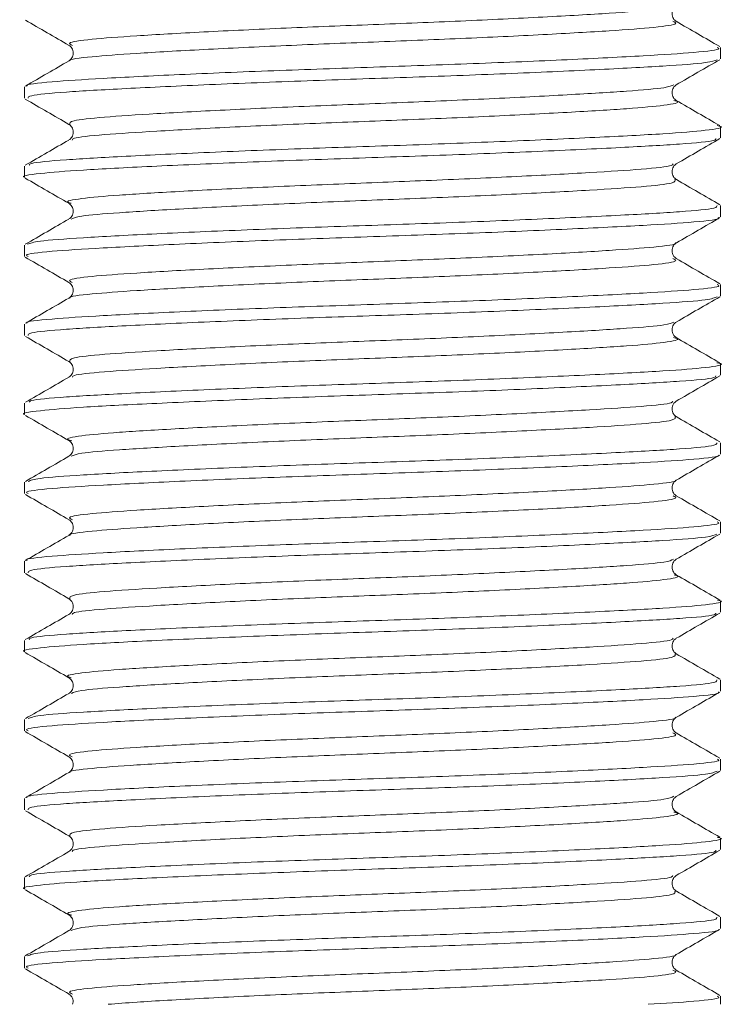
# Model space of a CAD drawing. Header units: millimetres. Extents: x 0 to 210, y 0 to 297.
# Tile 6 of 24: x 45.99 to 53.41, y 240.27 to 250.64. Entities that reach past the tile are written whole.
import ezdxf

# ---------------------------------------------------------------- set-up
doc = ezdxf.new("R2010")
doc.units = ezdxf.units.MM

msp = doc.modelspace()

# ---------------------------------------------------------------- linework, layer by layer
at = {"color": 179, "linetype": 'Continuous', "lineweight": 15}
for p, q in [((53.373, 250.232), (53.373, 250.352)), ((46.039, 249.936), (46.039, 249.816)), ((53.373, 249.399), (53.373, 249.519)), ((46.039, 249.102), (46.039, 248.982)), ((53.373, 248.566), (53.373, 248.686)), ((46.039, 248.269), (46.039, 248.149)), ((53.373, 247.732), (53.373, 247.852)), ((46.039, 247.436), (46.039, 247.316)), ((53.373, 246.899), (53.373, 247.019)), ((46.039, 246.602), (46.039, 246.482)), ((53.373, 246.066), (53.373, 246.186)), ((46.039, 245.769), (46.039, 245.649)), ((53.373, 245.232), (53.373, 245.352)), ((46.039, 244.936), (46.039, 244.816)), ((53.373, 244.399), (53.373, 244.519)), ((46.039, 244.102), (46.039, 243.982)), ((53.373, 243.566), (53.373, 243.686)), ((46.039, 243.269), (46.039, 243.149)), ((53.373, 242.732), (53.373, 242.852)), ((46.039, 242.436), (46.039, 242.316)), ((53.373, 241.899), (53.373, 242.019)), ((46.039, 241.602), (46.039, 241.482)), ((53.373, 241.066), (53.373, 241.186)), ((46.039, 240.769), (46.039, 240.649)), ((53.373, 240.267), (53.373, 240.352))]:
    msp.add_line(p, q, dxfattribs=at)
at = {"color": 179, "linetype": 'Continuous', "lineweight": 0}
for points, knots in [([(52.897, 250.79), (52.898, 250.789), (52.918, 250.775), (52.696, 250.748), (52.234, 250.713), (51.523, 250.672), (50.656, 250.63), (49.714, 250.593), (48.772, 250.556), (47.903, 250.515), (47.192, 250.474), (46.711, 250.439), (46.474, 250.404), (46.523, 250.382), (46.542, 250.374)], [0, 0, 0, 0, 0.0056726, 0.1000629, 0.1912342, 0.2859289, 0.3816029, 0.4740924, 0.5664923, 0.6621454, 0.7568935, 0.8480749, 0.942404, 1, 1, 1, 1]), ([(52.87, 250.628), (52.889, 250.619), (52.94, 250.598), (52.708, 250.563), (52.231, 250.528), (51.524, 250.487), (50.656, 250.446), (49.715, 250.409), (48.772, 250.372), (47.904, 250.33), (47.189, 250.289), (46.722, 250.254), (46.497, 250.227), (46.516, 250.212), (46.518, 250.211)], [0, 0, 0, 0, 0.0566103, 0.150909, 0.2419919, 0.3365947, 0.4321759, 0.5245757, 0.616886, 0.7124462, 0.8071024, 0.8981954, 0.992433, 1, 1, 1, 1]), ([(46.065, 249.945), (46.062, 249.947), (46.038, 249.962), (46.295, 249.99), (46.83, 250.025), (47.646, 250.066), (48.639, 250.107), (49.716, 250.144), (50.792, 250.181), (51.782, 250.223), (52.593, 250.264), (53.131, 250.299), (53.387, 250.33), (53.347, 250.348), (53.337, 250.352)], [0, 0, 0, 0, 0.010703, 0.107126, 0.200333, 0.297184, 0.394958, 0.48941, 0.583954, 0.68175, 0.778546, 0.871743, 0.968228, 1, 1, 1, 1]), ([(53.336, 250.223), (53.31, 250.213), (53.252, 250.188), (52.798, 250.156), (52.079, 250.117), (51.136, 250.075), (50.078, 250.036), (48.993, 250.001), (47.962, 249.96), (47.078, 249.918), (46.439, 249.882), (46.076, 249.848), (46.076, 249.825), (46.076, 249.816)], [0, 0, 0, 0, 0.074893, 0.168379, 0.263774, 0.36158, 0.457516, 0.550701, 0.647682, 0.745183, 0.839068, 0.933946, 1, 1, 1, 1]), ([(52.879, 249.958), (52.857, 249.948), (52.806, 249.924), (52.412, 249.892), (51.783, 249.853), (50.957, 249.811), (50.032, 249.771), (49.082, 249.736), (48.18, 249.695), (47.407, 249.654), (46.845, 249.617), (46.509, 249.581), (46.514, 249.554), (46.517, 249.541)], [0, 0, 0, 0, 0.0707899, 0.1623586, 0.2557974, 0.3516015, 0.4455711, 0.5368441, 0.6318381, 0.7273424, 0.8193023, 0.9122348, 1, 1, 1, 1]), ([(52.88, 249.793), (52.894, 249.79), (52.964, 249.773), (52.809, 249.742), (52.421, 249.707), (51.78, 249.668), (50.958, 249.626), (50.032, 249.587), (49.082, 249.552), (48.18, 249.511), (47.405, 249.469), (46.85, 249.433), (46.548, 249.402), (46.542, 249.382), (46.541, 249.376)], [0, 0, 0, 0, 0.0225836, 0.1176997, 0.2090936, 0.302354, 0.3979753, 0.4917655, 0.5828642, 0.6776769, 0.7729988, 0.8647832, 0.9575383, 1, 1, 1, 1]), ([(46.088, 249.111), (46.089, 249.117), (46.095, 249.137), (46.443, 249.168), (47.077, 249.205), (47.962, 249.246), (48.993, 249.287), (50.078, 249.322), (51.136, 249.362), (52.076, 249.404), (52.809, 249.442), (53.251, 249.478), (53.428, 249.509), (53.351, 249.525), (53.337, 249.528)], [0, 0, 0, 0, 0.044868, 0.137593, 0.229349, 0.324639, 0.41942, 0.510491, 0.60425, 0.699839, 0.793069, 0.884435, 0.979519, 1, 1, 1, 1]), ([(53.325, 249.391), (53.324, 249.384), (53.321, 249.364), (52.979, 249.334), (52.349, 249.297), (51.468, 249.256), (50.439, 249.215), (49.354, 249.18), (48.294, 249.14), (47.352, 249.098), (46.613, 249.06), (46.174, 249.024), (45.986, 248.996), (46.04, 248.983), (46.041, 248.982)], [0, 0, 0, 0, 0.044377, 0.139183, 0.232837, 0.330143, 0.427009, 0.520069, 0.61577, 0.713417, 0.808732, 0.902008, 0.999095, 1, 1, 1, 1]), ([(52.872, 249.125), (52.871, 249.119), (52.867, 249.1), (52.57, 249.069), (52.019, 249.033), (51.248, 248.992), (50.347, 248.951), (49.398, 248.915), (48.471, 248.876), (47.646, 248.834), (47.001, 248.795), (46.609, 248.76), (46.45, 248.729), (46.517, 248.712), (46.53, 248.709)], [0, 0, 0, 0, 0.040783, 0.133829, 0.225743, 0.321244, 0.416313, 0.507644, 0.601569, 0.697405, 0.79095, 0.882493, 0.97778, 1, 1, 1, 1]), ([(52.893, 248.959), (52.896, 248.947), (52.904, 248.921), (52.575, 248.884), (52.018, 248.848), (51.248, 248.807), (50.347, 248.766), (49.398, 248.731), (48.471, 248.691), (47.643, 248.649), (47.01, 248.61), (46.607, 248.578), (46.553, 248.553), (46.529, 248.543)], [0, 0, 0, 0, 0.084439, 0.177395, 0.26922, 0.36463, 0.459607, 0.550851, 0.644686, 0.74043, 0.833885, 0.92534, 1, 1, 1, 1]), ([(46.071, 248.277), (46.099, 248.288), (46.161, 248.313), (46.625, 248.346), (47.349, 248.385), (48.295, 248.427), (49.354, 248.466), (50.439, 248.501), (51.468, 248.542), (52.348, 248.584), (52.982, 248.62), (53.339, 248.654), (53.336, 248.677), (53.336, 248.686)], [0, 0, 0, 0, 0.078577, 0.171815, 0.26709, 0.364698, 0.460361, 0.553383, 0.650209, 0.747476, 0.841091, 0.935859, 1, 1, 1, 1]), ([(53.348, 248.558), (53.351, 248.556), (53.379, 248.54), (53.126, 248.512), (52.595, 248.477), (51.783, 248.437), (50.793, 248.395), (49.716, 248.358), (48.639, 248.321), (47.646, 248.279), (46.832, 248.238), (46.289, 248.204), (46.027, 248.172), (46.067, 248.154), (46.077, 248.149)], [0, 0, 0, 0, 0.012607, 0.108735, 0.201584, 0.298016, 0.395448, 0.489642, 0.583738, 0.681147, 0.777638, 0.870498, 0.966558, 1, 1, 1, 1]), ([(52.895, 248.292), (52.897, 248.291), (52.919, 248.276), (52.698, 248.248), (52.234, 248.213), (51.523, 248.172), (50.657, 248.131), (49.715, 248.093), (48.773, 248.056), (47.903, 248.015), (47.192, 247.974), (46.712, 247.939), (46.476, 247.905), (46.523, 247.883), (46.54, 247.875)], [0, 0, 0, 0, 0.009436, 0.103746, 0.194837, 0.289446, 0.385036, 0.477448, 0.569763, 0.665331, 0.759998, 0.851099, 0.945343, 1, 1, 1, 1]), ([(52.871, 248.126), (52.889, 248.119), (52.939, 248.097), (52.708, 248.063), (52.231, 248.028), (51.524, 247.987), (50.657, 247.946), (49.715, 247.909), (48.772, 247.872), (47.904, 247.83), (47.189, 247.789), (46.722, 247.754), (46.497, 247.727), (46.517, 247.712), (46.518, 247.711)], [0, 0, 0, 0, 0.0539037, 0.1483737, 0.2396195, 0.3343898, 0.4301431, 0.5227119, 0.6151843, 0.7109149, 0.8057428, 0.8969995, 0.9914036, 1, 1, 1, 1]), ([(46.065, 247.445), (46.063, 247.447), (46.037, 247.462), (46.295, 247.49), (46.831, 247.525), (47.647, 247.566), (48.639, 247.607), (49.716, 247.644), (50.793, 247.681), (51.783, 247.723), (52.593, 247.764), (53.131, 247.799), (53.388, 247.83), (53.347, 247.848), (53.337, 247.852)], [0, 0, 0, 0, 0.012044, 0.10834, 0.201428, 0.298156, 0.395803, 0.49013, 0.584555, 0.682226, 0.778895, 0.871972, 0.968335, 1, 1, 1, 1]), ([(53.337, 247.724), (53.311, 247.713), (53.253, 247.689), (52.799, 247.656), (52.08, 247.617), (51.136, 247.575), (50.079, 247.536), (48.994, 247.501), (47.963, 247.46), (47.079, 247.418), (46.44, 247.382), (46.076, 247.348), (46.076, 247.325), (46.076, 247.316)], [0, 0, 0, 0, 0.075563, 0.168977, 0.264293, 0.362022, 0.457884, 0.550993, 0.647895, 0.74532, 0.839134, 0.933933, 1, 1, 1, 1]), ([(52.881, 247.458), (52.858, 247.448), (52.808, 247.424), (52.412, 247.392), (51.783, 247.353), (50.958, 247.311), (50.033, 247.271), (49.083, 247.236), (48.18, 247.195), (47.408, 247.154), (46.845, 247.118), (46.509, 247.081), (46.514, 247.054), (46.516, 247.041)], [0, 0, 0, 0, 0.071816, 0.163185, 0.256416, 0.35201, 0.445776, 0.536847, 0.631631, 0.726927, 0.818687, 0.911413, 1, 1, 1, 1]), ([(52.878, 247.294), (52.893, 247.291), (52.964, 247.274), (52.809, 247.242), (52.421, 247.207), (51.781, 247.168), (50.958, 247.126), (50.032, 247.087), (49.083, 247.052), (48.181, 247.011), (47.406, 246.969), (46.851, 246.933), (46.551, 246.903), (46.544, 246.883), (46.542, 246.878)], [0, 0, 0, 0, 0.0239927, 0.1192992, 0.2108766, 0.3043193, 0.4001303, 0.4941094, 0.585388, 0.6803872, 0.7758995, 0.867869, 0.9608051, 1, 1, 1, 1]), ([(46.089, 246.612), (46.092, 246.618), (46.098, 246.638), (46.444, 246.668), (47.078, 246.705), (47.963, 246.746), (48.994, 246.787), (50.079, 246.822), (51.137, 246.862), (52.077, 246.904), (52.809, 246.942), (53.252, 246.978), (53.429, 247.009), (53.35, 247.026), (53.335, 247.029)], [0, 0, 0, 0, 0.041867, 0.134787, 0.226741, 0.322235, 0.417216, 0.50848, 0.602441, 0.698233, 0.791659, 0.883221, 0.978509, 1, 1, 1, 1]), ([(53.323, 246.889), (53.322, 246.884), (53.318, 246.864), (52.978, 246.834), (52.35, 246.797), (51.468, 246.756), (50.44, 246.715), (49.355, 246.68), (48.295, 246.64), (47.353, 246.598), (46.613, 246.56), (46.174, 246.524), (45.986, 246.496), (46.041, 246.483), (46.041, 246.482)], [0, 0, 0, 0, 0.041418, 0.136514, 0.230449, 0.328048, 0.425209, 0.518552, 0.614541, 0.712484, 0.80809, 0.901646, 0.999026, 1, 1, 1, 1]), ([(52.871, 246.624), (52.869, 246.618), (52.865, 246.599), (52.569, 246.569), (52.02, 246.533), (51.248, 246.492), (50.348, 246.451), (49.398, 246.415), (48.471, 246.376), (47.646, 246.334), (47.001, 246.295), (46.608, 246.26), (46.449, 246.228), (46.52, 246.211), (46.536, 246.207)], [0, 0, 0, 0, 0.037943, 0.130891, 0.222702, 0.318098, 0.413065, 0.504297, 0.598118, 0.69385, 0.787295, 0.878737, 0.973918, 1, 1, 1, 1]), ([(52.894, 246.461), (52.898, 246.448), (52.907, 246.422), (52.576, 246.385), (52.018, 246.348), (51.249, 246.307), (50.348, 246.266), (49.398, 246.231), (48.472, 246.191), (47.643, 246.149), (47.01, 246.111), (46.609, 246.078), (46.555, 246.054), (46.531, 246.043)], [0, 0, 0, 0, 0.0877808, 0.180582, 0.2722482, 0.3674942, 0.4623116, 0.5534005, 0.6470731, 0.7426543, 0.835953, 0.9272503, 1, 1, 1, 1]), ([(46.075, 245.778), (46.103, 245.789), (46.164, 245.813), (46.625, 245.846), (47.349, 245.885), (48.296, 245.927), (49.354, 245.966), (50.44, 246.001), (51.469, 246.043), (52.349, 246.084), (52.982, 246.12), (53.339, 246.154), (53.336, 246.177), (53.335, 246.186)], [0, 0, 0, 0, 0.076586, 0.170031, 0.265522, 0.363347, 0.45922, 0.552452, 0.649496, 0.746978, 0.8408, 0.935782, 1, 1, 1, 1]), ([(53.35, 246.056), (53.352, 246.055), (53.378, 246.04), (53.124, 246.012), (52.595, 245.977), (51.783, 245.937), (50.793, 245.895), (49.717, 245.858), (48.64, 245.821), (47.647, 245.779), (46.833, 245.738), (46.289, 245.704), (46.027, 245.672), (46.067, 245.654), (46.077, 245.649)], [0, 0, 0, 0, 0.008633, 0.105143, 0.198359, 0.295171, 0.392989, 0.487559, 0.582024, 0.679818, 0.776693, 0.869921, 0.966359, 1, 1, 1, 1]), ([(52.897, 245.79), (52.898, 245.789), (52.918, 245.775), (52.697, 245.748), (52.235, 245.713), (51.524, 245.672), (50.658, 245.631), (49.716, 245.593), (48.773, 245.556), (47.904, 245.515), (47.193, 245.474), (46.711, 245.439), (46.474, 245.404), (46.523, 245.382), (46.542, 245.374)], [0, 0, 0, 0, 0.005361, 0.099735, 0.190885, 0.285554, 0.381208, 0.473683, 0.566056, 0.661686, 0.756416, 0.847578, 0.941881, 1, 1, 1, 1]), ([(52.872, 245.626), (52.889, 245.618), (52.938, 245.597), (52.708, 245.563), (52.232, 245.528), (51.525, 245.487), (50.657, 245.446), (49.716, 245.409), (48.773, 245.372), (47.905, 245.33), (47.19, 245.289), (46.721, 245.254), (46.496, 245.226), (46.517, 245.211), (46.52, 245.209)], [0, 0, 0, 0, 0.052934, 0.147225, 0.238295, 0.332882, 0.428452, 0.520847, 0.613139, 0.708685, 0.803333, 0.894415, 0.988636, 1, 1, 1, 1]), ([(46.067, 244.944), (46.063, 244.946), (46.036, 244.962), (46.294, 244.99), (46.831, 245.025), (47.648, 245.066), (48.64, 245.107), (49.717, 245.144), (50.793, 245.181), (51.784, 245.223), (52.593, 245.264), (53.131, 245.299), (53.388, 245.33), (53.347, 245.348), (53.337, 245.352)], [0, 0, 0, 0, 0.014568, 0.110622, 0.203479, 0.299968, 0.397372, 0.491461, 0.585655, 0.683083, 0.779509, 0.872354, 0.96848, 1, 1, 1, 1]), ([(53.335, 245.223), (53.309, 245.212), (53.252, 245.188), (52.799, 245.156), (52.08, 245.117), (51.137, 245.075), (50.08, 245.036), (48.994, 245.001), (47.963, 244.96), (47.079, 244.918), (46.44, 244.882), (46.076, 244.848), (46.076, 244.825), (46.076, 244.816)], [0, 0, 0, 0, 0.074175, 0.167725, 0.263173, 0.361042, 0.457044, 0.550286, 0.647324, 0.74489, 0.838841, 0.933772, 1, 1, 1, 1]), ([(52.878, 244.958), (52.856, 244.947), (52.806, 244.924), (52.412, 244.892), (51.784, 244.853), (50.958, 244.811), (50.033, 244.771), (49.083, 244.736), (48.181, 244.695), (47.408, 244.654), (46.845, 244.618), (46.509, 244.581), (46.514, 244.554), (46.516, 244.541)], [0, 0, 0, 0, 0.070045, 0.161614, 0.255044, 0.350845, 0.444816, 0.536084, 0.631072, 0.726575, 0.818537, 0.91146, 1, 1, 1, 1]), ([(52.884, 244.793), (52.896, 244.79), (52.964, 244.773), (52.809, 244.742), (52.422, 244.707), (51.781, 244.668), (50.959, 244.626), (50.033, 244.587), (49.083, 244.552), (48.181, 244.511), (47.406, 244.469), (46.851, 244.433), (46.549, 244.402), (46.543, 244.383), (46.541, 244.377)], [0, 0, 0, 0, 0.020552, 0.115935, 0.207588, 0.301102, 0.396989, 0.491046, 0.582396, 0.677469, 0.773059, 0.865104, 0.958111, 1, 1, 1, 1]), ([(46.088, 244.111), (46.09, 244.118), (46.096, 244.138), (46.443, 244.168), (47.078, 244.205), (47.964, 244.246), (48.994, 244.287), (50.08, 244.322), (51.138, 244.362), (52.077, 244.404), (52.81, 244.442), (53.251, 244.478), (53.428, 244.508), (53.353, 244.525), (53.341, 244.527)], [0, 0, 0, 0, 0.04469, 0.137662, 0.229674, 0.325225, 0.42026, 0.511577, 0.605597, 0.701446, 0.794924, 0.886543, 0.981889, 1, 1, 1, 1]), ([(53.325, 244.39), (53.324, 244.384), (53.321, 244.364), (52.979, 244.334), (52.35, 244.298), (51.469, 244.256), (50.44, 244.215), (49.355, 244.18), (48.296, 244.14), (47.353, 244.099), (46.613, 244.06), (46.175, 244.024), (45.986, 243.996), (46.041, 243.983), (46.041, 243.982)], [0, 0, 0, 0, 0.043761, 0.138622, 0.232317, 0.32967, 0.426589, 0.519699, 0.615444, 0.713141, 0.808509, 0.901829, 0.998963, 1, 1, 1, 1]), ([(52.872, 244.125), (52.871, 244.119), (52.867, 244.1), (52.57, 244.069), (52.02, 244.033), (51.249, 243.992), (50.349, 243.951), (49.399, 243.915), (48.472, 243.876), (47.647, 243.834), (47.001, 243.795), (46.609, 243.76), (46.45, 243.729), (46.517, 243.712), (46.53, 243.709)], [0, 0, 0, 0, 0.040113, 0.133185, 0.225113, 0.320632, 0.415724, 0.507077, 0.601017, 0.696874, 0.790444, 0.882003, 0.977307, 1, 1, 1, 1]), ([(52.894, 243.961), (52.898, 243.948), (52.906, 243.921), (52.576, 243.885), (52.018, 243.848), (51.249, 243.807), (50.349, 243.766), (49.399, 243.731), (48.473, 243.691), (47.644, 243.649), (47.011, 243.611), (46.611, 243.578), (46.557, 243.554), (46.534, 243.544)], [0, 0, 0, 0, 0.087216, 0.180244, 0.272127, 0.367601, 0.462647, 0.553956, 0.647851, 0.743662, 0.837188, 0.928702, 1, 1, 1, 1]), ([(46.077, 243.279), (46.104, 243.289), (46.166, 243.314), (46.626, 243.346), (47.35, 243.385), (48.297, 243.427), (49.355, 243.466), (50.44, 243.501), (51.469, 243.543), (52.349, 243.584), (52.983, 243.62), (53.339, 243.654), (53.336, 243.677), (53.335, 243.686)], [0, 0, 0, 0, 0.075434, 0.168999, 0.264619, 0.362574, 0.458571, 0.551926, 0.6491, 0.74671, 0.840653, 0.935763, 1, 1, 1, 1]), ([(53.348, 243.558), (53.351, 243.556), (53.379, 243.54), (53.126, 243.512), (52.595, 243.477), (51.784, 243.437), (50.794, 243.395), (49.718, 243.358), (48.641, 243.321), (47.648, 243.279), (46.833, 243.238), (46.289, 243.204), (46.027, 243.172), (46.067, 243.154), (46.077, 243.149)], [0, 0, 0, 0, 0.012504, 0.108633, 0.201479, 0.297904, 0.395334, 0.489533, 0.583619, 0.681023, 0.777516, 0.870374, 0.966426, 1, 1, 1, 1]), ([(52.895, 243.292), (52.897, 243.291), (52.919, 243.276), (52.698, 243.248), (52.235, 243.213), (51.524, 243.172), (50.658, 243.131), (49.716, 243.093), (48.774, 243.056), (47.904, 243.015), (47.193, 242.974), (46.712, 242.939), (46.476, 242.905), (46.523, 242.883), (46.54, 242.875)], [0, 0, 0, 0, 0.009269, 0.103614, 0.194735, 0.289371, 0.384995, 0.477445, 0.569784, 0.665382, 0.760084, 0.851217, 0.945488, 1, 1, 1, 1]), ([(52.87, 243.128), (52.889, 243.119), (52.94, 243.098), (52.708, 243.063), (52.232, 243.028), (51.525, 242.988), (50.658, 242.946), (49.716, 242.909), (48.774, 242.872), (47.905, 242.83), (47.19, 242.789), (46.722, 242.754), (46.497, 242.727), (46.517, 242.712), (46.518, 242.711)], [0, 0, 0, 0, 0.0563863, 0.1506739, 0.2417384, 0.3363168, 0.4318819, 0.5242743, 0.6165567, 0.7120961, 0.8067401, 0.897817, 0.9920294, 1, 1, 1, 1]), ([(46.065, 242.445), (46.062, 242.447), (46.038, 242.462), (46.296, 242.49), (46.832, 242.525), (47.648, 242.566), (48.641, 242.607), (49.718, 242.644), (50.794, 242.681), (51.784, 242.723), (52.594, 242.764), (53.132, 242.799), (53.388, 242.83), (53.347, 242.848), (53.337, 242.852)], [0, 0, 0, 0, 0.011081, 0.107479, 0.200671, 0.29751, 0.395264, 0.489689, 0.584226, 0.682007, 0.778779, 0.871958, 0.968433, 1, 1, 1, 1]), ([(53.338, 242.724), (53.312, 242.713), (53.255, 242.689), (52.799, 242.656), (52.081, 242.617), (51.138, 242.575), (50.081, 242.536), (48.995, 242.501), (47.964, 242.46), (47.08, 242.418), (46.44, 242.382), (46.077, 242.348), (46.076, 242.325), (46.076, 242.316)], [0, 0, 0, 0, 0.076097, 0.169448, 0.264689, 0.362348, 0.458146, 0.551187, 0.648015, 0.745372, 0.839124, 0.933848, 1, 1, 1, 1]), ([(52.882, 242.459), (52.859, 242.448), (52.809, 242.424), (52.413, 242.392), (51.784, 242.353), (50.959, 242.311), (50.034, 242.271), (49.084, 242.236), (48.181, 242.195), (47.408, 242.154), (46.846, 242.118), (46.51, 242.081), (46.514, 242.054), (46.516, 242.041)], [0, 0, 0, 0, 0.0723474, 0.163742, 0.2569881, 0.3526032, 0.4463958, 0.537486, 0.6322878, 0.7276074, 0.8193948, 0.9121348, 1, 1, 1, 1]), ([(52.881, 242.293), (52.894, 242.29), (52.964, 242.273), (52.809, 242.242), (52.422, 242.207), (51.782, 242.168), (50.96, 242.126), (50.034, 242.087), (49.084, 242.052), (48.182, 242.011), (47.407, 241.969), (46.851, 241.933), (46.548, 241.902), (46.542, 241.882), (46.541, 241.876)], [0, 0, 0, 0, 0.021995, 0.117131, 0.208546, 0.301812, 0.397449, 0.491262, 0.582372, 0.677195, 0.772536, 0.864343, 0.957104, 1, 1, 1, 1]), ([(46.087, 241.611), (46.089, 241.617), (46.095, 241.638), (46.444, 241.668), (47.079, 241.705), (47.964, 241.746), (48.995, 241.787), (50.08, 241.822), (51.138, 241.862), (52.078, 241.904), (52.81, 241.943), (53.251, 241.978), (53.429, 242.009), (53.351, 242.025), (53.338, 242.028)], [0, 0, 0, 0, 0.045324, 0.13805, 0.229824, 0.325127, 0.419913, 0.510991, 0.604768, 0.700367, 0.793598, 0.88498, 0.980079, 1, 1, 1, 1]), ([(53.324, 241.89), (53.323, 241.884), (53.319, 241.864), (52.979, 241.834), (52.351, 241.798), (51.47, 241.756), (50.441, 241.715), (49.356, 241.68), (48.296, 241.64), (47.354, 241.599), (46.614, 241.56), (46.175, 241.524), (45.986, 241.496), (46.041, 241.483), (46.041, 241.482)], [0, 0, 0, 0, 0.041819, 0.136869, 0.230746, 0.328289, 0.425399, 0.518693, 0.614623, 0.712512, 0.808071, 0.901572, 0.998895, 1, 1, 1, 1]), ([(52.871, 241.624), (52.87, 241.619), (52.866, 241.599), (52.57, 241.569), (52.021, 241.533), (51.249, 241.492), (50.349, 241.451), (49.4, 241.415), (48.473, 241.376), (47.647, 241.334), (47.002, 241.295), (46.608, 241.26), (46.45, 241.228), (46.52, 241.211), (46.535, 241.207)], [0, 0, 0, 0, 0.0384173, 0.1313435, 0.2231216, 0.3184872, 0.4134292, 0.5046371, 0.5984241, 0.6941278, 0.7875515, 0.8789618, 0.974112, 1, 1, 1, 1]), ([(52.892, 241.459), (52.896, 241.447), (52.904, 241.421), (52.576, 241.385), (52.019, 241.348), (51.25, 241.307), (50.349, 241.266), (49.4, 241.231), (48.473, 241.191), (47.644, 241.149), (47.011, 241.111), (46.607, 241.078), (46.553, 241.054), (46.529, 241.043)], [0, 0, 0, 0, 0.084247, 0.177231, 0.269065, 0.364489, 0.45949, 0.550754, 0.644598, 0.740361, 0.833842, 0.925309, 1, 1, 1, 1]), ([(46.071, 240.777), (46.1, 240.789), (46.162, 240.813), (46.626, 240.846), (47.35, 240.885), (48.297, 240.927), (49.356, 240.966), (50.441, 241.001), (51.47, 241.043), (52.35, 241.084), (52.983, 241.12), (53.339, 241.154), (53.336, 241.177), (53.335, 241.186)], [0, 0, 0, 0, 0.078633, 0.171879, 0.267178, 0.364801, 0.46047, 0.55351, 0.650356, 0.747634, 0.841255, 0.936047, 1, 1, 1, 1]), ([(53.35, 241.056), (53.353, 241.055), (53.378, 241.04), (53.125, 241.012), (52.596, 240.977), (51.784, 240.937), (50.795, 240.895), (49.719, 240.858), (48.642, 240.821), (47.648, 240.779), (46.834, 240.738), (46.289, 240.704), (46.027, 240.672), (46.067, 240.654), (46.077, 240.649)], [0, 0, 0, 0, 0.008449, 0.104969, 0.198189, 0.295002, 0.392826, 0.487409, 0.581872, 0.679668, 0.776552, 0.869786, 0.966224, 1, 1, 1, 1]), ([(52.897, 240.79), (52.898, 240.789), (52.918, 240.775), (52.697, 240.748), (52.236, 240.713), (51.525, 240.672), (50.659, 240.631), (49.717, 240.593), (48.775, 240.556), (47.905, 240.515), (47.194, 240.474), (46.712, 240.439), (46.474, 240.404), (46.523, 240.382), (46.542, 240.374)], [0, 0, 0, 0, 0.005244, 0.099597, 0.190721, 0.28536, 0.380989, 0.473446, 0.565786, 0.661388, 0.756097, 0.847234, 0.941507, 1, 1, 1, 1]), ([(52.871, 240.627), (52.889, 240.619), (52.939, 240.597), (52.708, 240.563), (52.233, 240.528), (51.526, 240.488), (50.659, 240.446), (49.717, 240.409), (48.773, 240.372), (47.911, 240.33), (47.258, 240.294), (47.013, 240.274), (46.919, 240.267)], [0, 0, 0, 0, 0.062445, 0.171711, 0.277239, 0.386837, 0.497581, 0.604652, 0.711588, 0.822301, 0.93198, 1, 1, 1, 1]), ([(52.61, 240.267), (52.783, 240.277), (53.156, 240.3), (53.387, 240.33), (53.347, 240.348), (53.337, 240.352)], [0, 0, 0, 0, 0.396999, 0.851576, 1, 1, 1, 1])]:
    msp.add_open_spline(points, degree=3, knots=knots, dxfattribs=at)
at = {"color": 179, "linetype": 'Continuous', "lineweight": 15}
for points, knots in [([(52.906, 250.627), (52.895, 250.635), (52.873, 250.652), (52.856, 250.709), (52.873, 250.766), (52.895, 250.783), (52.906, 250.791)], [0, 0, 0, 0, 0.248314, 0.499998, 0.751683, 1, 1, 1, 1]), ([(46.048, 250.64), (46.124, 250.595), (46.277, 250.507), (46.43, 250.418), (46.507, 250.374)], [0, 0, 0, 0, 0.500068, 1, 1, 1, 1]), ([(53.364, 250.362), (53.287, 250.406), (53.134, 250.495), (52.981, 250.583), (52.905, 250.628)], [0, 0, 0, 0, 0.500061, 1, 1, 1, 1]), ([(46.506, 250.374), (46.517, 250.366), (46.539, 250.349), (46.556, 250.292), (46.539, 250.236), (46.517, 250.219), (46.506, 250.21)], [0, 0, 0, 0, 0.24837, 0.500001, 0.751632, 1, 1, 1, 1]), ([(46.507, 250.211), (46.431, 250.167), (46.278, 250.078), (46.125, 249.99), (46.048, 249.945)], [0, 0, 0, 0, 0.499946, 1, 1, 1, 1]), ([(52.906, 249.958), (52.982, 250.002), (53.135, 250.091), (53.289, 250.179), (53.365, 250.223)], [0, 0, 0, 0, 0.499931, 1, 1, 1, 1]), ([(52.906, 249.794), (52.895, 249.802), (52.873, 249.819), (52.856, 249.876), (52.873, 249.932), (52.895, 249.949), (52.906, 249.958)], [0, 0, 0, 0, 0.248406, 0.5, 0.751594, 1, 1, 1, 1]), ([(46.046, 249.807), (46.123, 249.763), (46.276, 249.674), (46.429, 249.586), (46.506, 249.541)], [0, 0, 0, 0, 0.500068, 1, 1, 1, 1]), ([(53.365, 249.528), (53.288, 249.572), (53.135, 249.661), (52.982, 249.749), (52.906, 249.794)], [0, 0, 0, 0, 0.500049, 1, 1, 1, 1]), ([(46.506, 249.541), (46.517, 249.533), (46.539, 249.516), (46.556, 249.459), (46.539, 249.402), (46.517, 249.385), (46.506, 249.377)], [0, 0, 0, 0, 0.248389, 0.499999, 0.75161, 1, 1, 1, 1]), ([(46.505, 249.376), (46.429, 249.332), (46.276, 249.243), (46.123, 249.155), (46.046, 249.111)], [0, 0, 0, 0, 0.499949, 1, 1, 1, 1]), ([(52.907, 249.125), (52.984, 249.169), (53.137, 249.258), (53.29, 249.347), (53.366, 249.391)], [0, 0, 0, 0, 0.499935, 1, 1, 1, 1]), ([(52.906, 248.96), (52.895, 248.969), (52.873, 248.986), (52.856, 249.042), (52.873, 249.099), (52.895, 249.116), (52.906, 249.124)], [0, 0, 0, 0, 0.2483338, 0.5000024, 0.7516699, 1, 1, 1, 1]), ([(46.046, 248.974), (46.122, 248.93), (46.275, 248.841), (46.428, 248.753), (46.505, 248.709)], [0, 0, 0, 0, 0.500061, 1, 1, 1, 1]), ([(53.367, 248.694), (53.29, 248.738), (53.137, 248.827), (52.984, 248.915), (52.908, 248.959)], [0, 0, 0, 0, 0.5000565, 1, 1, 1, 1]), ([(46.506, 248.708), (46.517, 248.699), (46.539, 248.682), (46.556, 248.626), (46.539, 248.569), (46.517, 248.552), (46.506, 248.544)], [0, 0, 0, 0, 0.2483, 0.499999, 0.751699, 1, 1, 1, 1]), ([(52.908, 248.292), (52.984, 248.336), (53.137, 248.425), (53.29, 248.513), (53.367, 248.558)], [0, 0, 0, 0, 0.499943, 1, 1, 1, 1]), ([(46.505, 248.543), (46.428, 248.499), (46.275, 248.41), (46.122, 248.321), (46.046, 248.277)], [0, 0, 0, 0, 0.499937, 1, 1, 1, 1]), ([(52.906, 248.127), (52.895, 248.135), (52.873, 248.152), (52.856, 248.209), (52.873, 248.266), (52.895, 248.283), (52.906, 248.291)], [0, 0, 0, 0, 0.2482876, 0.4999964, 0.751707, 1, 1, 1, 1]), ([(46.046, 248.141), (46.122, 248.097), (46.275, 248.008), (46.428, 247.919), (46.505, 247.875)], [0, 0, 0, 0, 0.500052, 1, 1, 1, 1]), ([(53.366, 247.861), (53.289, 247.905), (53.136, 247.994), (52.983, 248.082), (52.907, 248.127)], [0, 0, 0, 0, 0.500067, 1, 1, 1, 1]), ([(46.506, 247.874), (46.517, 247.866), (46.539, 247.849), (46.556, 247.792), (46.539, 247.736), (46.517, 247.719), (46.506, 247.71)], [0, 0, 0, 0, 0.248354, 0.500002, 0.75165, 1, 1, 1, 1]), ([(52.907, 247.458), (52.983, 247.502), (53.136, 247.591), (53.289, 247.679), (53.366, 247.724)], [0, 0, 0, 0, 0.499951, 1, 1, 1, 1]), ([(46.507, 247.711), (46.43, 247.666), (46.277, 247.578), (46.124, 247.489), (46.047, 247.445)], [0, 0, 0, 0, 0.499931, 1, 1, 1, 1]), ([(52.906, 247.294), (52.895, 247.302), (52.873, 247.319), (52.856, 247.376), (52.873, 247.432), (52.895, 247.449), (52.906, 247.458)], [0, 0, 0, 0, 0.248402, 0.5, 0.751598, 1, 1, 1, 1]), ([(46.047, 247.307), (46.124, 247.262), (46.277, 247.174), (46.43, 247.085), (46.506, 247.041)], [0, 0, 0, 0, 0.5000493, 1, 1, 1, 1]), ([(53.364, 247.029), (53.287, 247.073), (53.134, 247.161), (52.981, 247.25), (52.905, 247.294)], [0, 0, 0, 0, 0.500066, 1, 1, 1, 1]), ([(46.506, 247.041), (46.517, 247.033), (46.539, 247.016), (46.556, 246.959), (46.539, 246.902), (46.517, 246.885), (46.506, 246.877)], [0, 0, 0, 0, 0.248398, 0.5, 0.751601, 1, 1, 1, 1]), ([(52.905, 246.624), (52.982, 246.668), (53.135, 246.757), (53.288, 246.845), (53.364, 246.889)], [0, 0, 0, 0, 0.499947, 1, 1, 1, 1]), ([(46.508, 246.878), (46.431, 246.833), (46.278, 246.745), (46.125, 246.656), (46.049, 246.612)], [0, 0, 0, 0, 0.49994, 1, 1, 1, 1]), ([(52.906, 246.46), (52.895, 246.469), (52.873, 246.486), (52.856, 246.542), (52.873, 246.599), (52.895, 246.616), (52.906, 246.624)], [0, 0, 0, 0, 0.248344, 0.500003, 0.75166, 1, 1, 1, 1]), ([(46.048, 246.473), (46.125, 246.428), (46.278, 246.34), (46.431, 246.251), (46.507, 246.207)], [0, 0, 0, 0, 0.5000575, 1, 1, 1, 1]), ([(53.364, 246.195), (53.287, 246.24), (53.134, 246.328), (52.981, 246.417), (52.905, 246.461)], [0, 0, 0, 0, 0.500054, 1, 1, 1, 1]), ([(46.506, 246.208), (46.517, 246.199), (46.539, 246.182), (46.556, 246.126), (46.539, 246.069), (46.517, 246.052), (46.506, 246.043)], [0, 0, 0, 0, 0.248284, 0.499997, 0.751711, 1, 1, 1, 1]), ([(52.905, 245.79), (52.981, 245.835), (53.134, 245.923), (53.287, 246.012), (53.364, 246.056)], [0, 0, 0, 0, 0.499938, 1, 1, 1, 1]), ([(46.506, 246.044), (46.43, 245.999), (46.277, 245.911), (46.124, 245.822), (46.047, 245.778)], [0, 0, 0, 0, 0.499952, 1, 1, 1, 1]), ([(52.906, 245.627), (52.895, 245.635), (52.873, 245.652), (52.856, 245.709), (52.873, 245.766), (52.895, 245.783), (52.906, 245.791)], [0, 0, 0, 0, 0.248302, 0.499999, 0.751697, 1, 1, 1, 1]), ([(46.048, 245.639), (46.125, 245.595), (46.278, 245.507), (46.431, 245.418), (46.507, 245.374)], [0, 0, 0, 0, 0.5000654, 1, 1, 1, 1]), ([(53.366, 245.361), (53.29, 245.405), (53.137, 245.493), (52.984, 245.582), (52.907, 245.626)], [0, 0, 0, 0, 0.500051, 1, 1, 1, 1]), ([(46.506, 245.374), (46.517, 245.366), (46.539, 245.349), (46.556, 245.292), (46.539, 245.236), (46.517, 245.219), (46.506, 245.21)], [0, 0, 0, 0, 0.24834, 0.500002, 0.751664, 1, 1, 1, 1]), ([(46.505, 245.209), (46.428, 245.165), (46.275, 245.076), (46.122, 244.988), (46.046, 244.944)], [0, 0, 0, 0, 0.4999428, 1, 1, 1, 1]), ([(52.905, 244.957), (52.982, 245.002), (53.135, 245.09), (53.288, 245.179), (53.365, 245.223)], [0, 0, 0, 0, 0.499932, 1, 1, 1, 1]), ([(52.906, 244.794), (52.895, 244.802), (52.873, 244.819), (52.856, 244.876), (52.873, 244.932), (52.895, 244.949), (52.906, 244.958)], [0, 0, 0, 0, 0.248394, 0.499999, 0.751605, 1, 1, 1, 1]), ([(46.047, 244.807), (46.123, 244.763), (46.277, 244.674), (46.43, 244.585), (46.506, 244.541)], [0, 0, 0, 0, 0.500069, 1, 1, 1, 1]), ([(53.366, 244.527), (53.29, 244.571), (53.137, 244.66), (52.984, 244.749), (52.907, 244.793)], [0, 0, 0, 0, 0.5000632, 1, 1, 1, 1]), ([(46.506, 244.541), (46.517, 244.533), (46.539, 244.516), (46.556, 244.459), (46.539, 244.402), (46.517, 244.385), (46.506, 244.377)], [0, 0, 0, 0, 0.248404, 0.5, 0.751596, 1, 1, 1, 1]), ([(46.506, 244.377), (46.429, 244.332), (46.276, 244.244), (46.123, 244.155), (46.046, 244.111)], [0, 0, 0, 0, 0.4999324, 1, 1, 1, 1]), ([(52.907, 244.125), (52.983, 244.169), (53.136, 244.258), (53.289, 244.346), (53.366, 244.391)], [0, 0, 0, 0, 0.4999331, 1, 1, 1, 1]), ([(52.906, 243.96), (52.895, 243.969), (52.873, 243.986), (52.856, 244.042), (52.873, 244.099), (52.895, 244.116), (52.906, 244.124)], [0, 0, 0, 0, 0.248363, 0.500002, 0.75164, 1, 1, 1, 1]), ([(46.046, 243.974), (46.122, 243.93), (46.275, 243.841), (46.428, 243.753), (46.505, 243.708)], [0, 0, 0, 0, 0.500064, 1, 1, 1, 1]), ([(53.365, 243.695), (53.288, 243.739), (53.135, 243.828), (52.982, 243.916), (52.906, 243.961)], [0, 0, 0, 0, 0.500069, 1, 1, 1, 1]), ([(46.506, 243.708), (46.517, 243.699), (46.539, 243.682), (46.556, 243.626), (46.539, 243.569), (46.517, 243.552), (46.506, 243.544)], [0, 0, 0, 0, 0.24831, 0.499998, 0.751687, 1, 1, 1, 1]), ([(46.507, 243.544), (46.431, 243.5), (46.278, 243.411), (46.125, 243.323), (46.048, 243.279)], [0, 0, 0, 0, 0.499935, 1, 1, 1, 1]), ([(52.908, 243.292), (52.984, 243.336), (53.137, 243.425), (53.29, 243.513), (53.367, 243.558)], [0, 0, 0, 0, 0.49994, 1, 1, 1, 1]), ([(52.906, 243.127), (52.895, 243.135), (52.873, 243.152), (52.856, 243.209), (52.873, 243.266), (52.895, 243.283), (52.906, 243.291)], [0, 0, 0, 0, 0.248276, 0.499997, 0.751719, 1, 1, 1, 1]), ([(46.046, 243.141), (46.122, 243.097), (46.275, 243.008), (46.428, 242.92), (46.505, 242.875)], [0, 0, 0, 0, 0.5000553, 1, 1, 1, 1]), ([(53.364, 242.862), (53.287, 242.906), (53.134, 242.995), (52.981, 243.083), (52.905, 243.128)], [0, 0, 0, 0, 0.500059, 1, 1, 1, 1]), ([(46.506, 242.875), (46.517, 242.866), (46.539, 242.849), (46.556, 242.792), (46.539, 242.736), (46.517, 242.719), (46.506, 242.71)], [0, 0, 0, 0, 0.248318, 0.500004, 0.751687, 1, 1, 1, 1]), ([(46.507, 242.711), (46.431, 242.667), (46.278, 242.578), (46.125, 242.489), (46.048, 242.445)], [0, 0, 0, 0, 0.499947, 1, 1, 1, 1]), ([(52.907, 242.458), (52.984, 242.503), (53.137, 242.591), (53.29, 242.68), (53.366, 242.724)], [0, 0, 0, 0, 0.499949, 1, 1, 1, 1]), ([(52.906, 242.294), (52.895, 242.302), (52.873, 242.319), (52.856, 242.376), (52.873, 242.432), (52.895, 242.449), (52.906, 242.458)], [0, 0, 0, 0, 0.248383, 0.499999, 0.751616, 1, 1, 1, 1]), ([(46.047, 242.307), (46.123, 242.263), (46.276, 242.174), (46.429, 242.086), (46.506, 242.041)], [0, 0, 0, 0, 0.500048, 1, 1, 1, 1]), ([(53.365, 242.028), (53.289, 242.072), (53.136, 242.161), (52.983, 242.249), (52.906, 242.294)], [0, 0, 0, 0, 0.500048, 1, 1, 1, 1]), ([(46.506, 242.041), (46.517, 242.033), (46.539, 242.016), (46.556, 241.959), (46.539, 241.902), (46.517, 241.885), (46.506, 241.877)], [0, 0, 0, 0, 0.248407, 0.5, 0.751593, 1, 1, 1, 1]), ([(46.505, 241.876), (46.428, 241.832), (46.275, 241.743), (46.122, 241.655), (46.046, 241.611)], [0, 0, 0, 0, 0.4999482, 1, 1, 1, 1]), ([(52.906, 241.624), (52.982, 241.668), (53.135, 241.757), (53.288, 241.845), (53.364, 241.89)], [0, 0, 0, 0, 0.49995, 1, 1, 1, 1]), ([(52.906, 241.46), (52.895, 241.469), (52.873, 241.486), (52.856, 241.542), (52.873, 241.599), (52.895, 241.616), (52.906, 241.624)], [0, 0, 0, 0, 0.2483777, 0.5000011, 0.751624, 1, 1, 1, 1]), ([(46.048, 241.473), (46.125, 241.428), (46.278, 241.34), (46.431, 241.251), (46.507, 241.207)], [0, 0, 0, 0, 0.500055, 1, 1, 1, 1]), ([(53.367, 241.194), (53.29, 241.238), (53.137, 241.326), (52.984, 241.415), (52.908, 241.459)], [0, 0, 0, 0, 0.500058, 1, 1, 1, 1]), ([(46.506, 241.208), (46.517, 241.199), (46.539, 241.182), (46.556, 241.126), (46.539, 241.069), (46.517, 241.052), (46.506, 241.043)], [0, 0, 0, 0, 0.248305, 0.499996, 0.751689, 1, 1, 1, 1]), ([(46.505, 241.043), (46.428, 240.999), (46.275, 240.91), (46.122, 240.821), (46.046, 240.777)], [0, 0, 0, 0, 0.499936, 1, 1, 1, 1]), ([(52.905, 240.79), (52.981, 240.835), (53.134, 240.923), (53.287, 241.012), (53.364, 241.056)], [0, 0, 0, 0, 0.499941, 1, 1, 1, 1]), ([(52.906, 240.627), (52.895, 240.635), (52.873, 240.652), (52.856, 240.709), (52.873, 240.766), (52.895, 240.783), (52.906, 240.791)], [0, 0, 0, 0, 0.2482988, 0.5000002, 0.7517014, 1, 1, 1, 1]), ([(46.048, 240.639), (46.125, 240.595), (46.278, 240.507), (46.431, 240.418), (46.508, 240.374)], [0, 0, 0, 0, 0.500063, 1, 1, 1, 1]), ([(53.366, 240.361), (53.289, 240.405), (53.136, 240.494), (52.983, 240.582), (52.906, 240.627)], [0, 0, 0, 0, 0.500068, 1, 1, 1, 1]), ([(46.506, 240.375), (46.517, 240.366), (46.538, 240.35), (46.556, 240.3), (46.547, 240.275), (46.544, 240.267)], [0, 0, 0, 0, 0.397491, 0.8003719, 1, 1, 1, 1])]:
    msp.add_open_spline(points, degree=3, knots=knots, dxfattribs=at)

doc.saveas('drawing.dxf')
